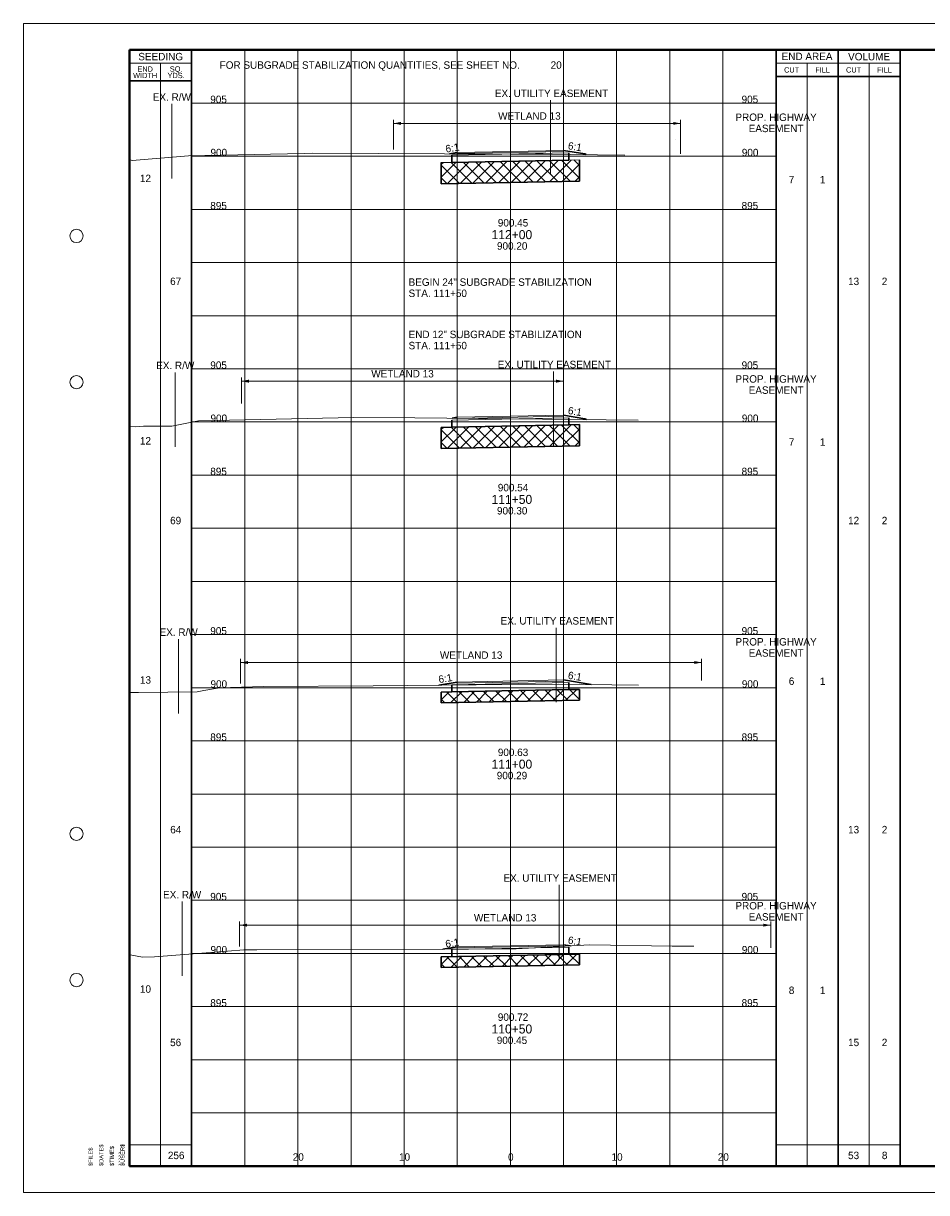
# Paper-space layout 'Layout1' of a CAD drawing. Header units: feet. Extents: x -1005 to 2379, y -670 to 6548.
# Tile 41 of 69: x -10 to 75, y 2988 to 3098. Entities that reach past the tile are written whole.
import ezdxf
from ezdxf.enums import TextEntityAlignment as Align

# ---------------------------------------------------------------- set-up
doc = ezdxf.new("R2010")
doc.units = ezdxf.units.FT
doc.header["$LTSCALE"] = 5
doc.header["$MEASUREMENT"] = 0
for name, pattern in [('DGN Style 2', [150.837143, 90.502286, -60.334857]), ('DGN Style 3', [211.172, 150.837143, -60.334857]), ('esmtshpr', [5.35, 1, -0.175, -0.175, 4]), ('esmtuex', [4.65, 0.8, -0.275, -0.275, 0.8, -0.3, 0.8, -0.3, 0.8, -0.3]), ('rowex', [4.85, 0.8, -0.375, -0.375, 0.8, -0.3, 0.8, -0.3, 0.8, -0.3])]:
    doc.linetypes.add(name, pattern=pattern)
for name, color, linetype, lineweight in [('DR_P_Text', 7, 'Continuous', 13), ('EV_Ecological_Text', 7, 'Continuous', 13), ('PV_P_Text', 7, 'Continuous', 13), ('RW_P_Esmt_SH', 193, 'esmtshpr', 40), ('RW_X_Esmt_U', 6, 'esmtuex', 30), ('RW_X_Fee_RW', 6, 'rowex', 30), ('SH_Border', 7, 'Continuous', 40), ('SH_Data', 7, 'Continuous', 0), ('SH_Major_Grid_Line', 254, 'Continuous', 13), ('SH_Text', 7, 'Continuous', 13), ('TX_P_20', 7, 'Continuous', 13), ('TX_P_5', 7, 'Continuous', 13), ('TX_P_Misc', 7, 'Continuous', 13), ('TX_X_5', 7, 'Continuous', 0), ('XS_P_Finished_Grade', 3, 'Continuous', 30), ('XS_P_Pavt_Surface', 251, 'Continuous', 13), ('XS_P_Subgrade', 4, 'Continuous', 30), ('XS_P_Undercut', 230, 'Continuous', 30), ('XS_X_Ground_Line', 3, 'DGN Style 2', 13)]:
    doc.layers.add(name, color=color, linetype=linetype, lineweight=lineweight)
doc.layers.add('SH_Cut_Line', color=7, linetype='DGN Style 3', lineweight=0, plot=False)
doc.layers.add('XS_P_Pavt_Layers', color=251, linetype='Continuous', lineweight=0, transparency=0.5)
doc.styles.add('Slanted-Normal LS 0.50', font='font31.shx', dxfattribs={"height": 0.14})
doc.styles.add('Slanted-Sub Title', font='font31.shx', dxfattribs={"height": 0.17})
doc.styles.add('Style-CHAR_FAST_FONT', font='CHAR_FAST_FONT.shx')
doc.styles.add('Style-FONT1', font='FONT1.shx')
doc.styles.add('Style-font30', font='font30.shx')
doc.styles.add('Style-font31', font='font31.shx')
doc.styles.add('Style-font70', font='font70.shx')

# ---------------------------------------------------------------- blocks, each defined once
blk = doc.blocks.new('CROSS_SPLIT_7')
at = {"layer": 'SH_Border', "color": 7, "linetype": 'Continuous', "lineweight": 40, "flags": 128}
blk.add_lwpolyline([(2, 21.5), (33.5, 21.5), (33.5, 0.5), (2, 0.5), (2, 21.5)], close=True, dxfattribs=at)
at = {"layer": 'SH_Border', "color": 7, "linetype": 'Continuous', "lineweight": 0}
for centre in [(1, 18), (1, 15.25), (1, 6.75), (1, 4)]:
    blk.add_circle(centre, 0.125, dxfattribs=at)
at = {"layer": 'SH_Cut_Line', "color": 7, "linetype": 'DGN Style 3', "lineweight": 0, "flags": 128}
blk.add_lwpolyline([(0, 0), (34, 0), (34, 22), (0, 22), (0, 0)], close=True, dxfattribs=at)
at = {"layer": 'SH_Data', "color": 7, "linetype": 'Continuous', "lineweight": 30}
for p, q in [((3.167, 0.5), (3.167, 21.5)), ((14.166, 0.5), (14.166, 21.5)), ((15.333, 0.5), (15.333, 21.5)), ((16.5, 0.5), (16.5, 21.5)), ((3.167, 20.917), (2, 20.917)), ((14.166, 21), (16.5, 21))]:
    blk.add_line(p, q, dxfattribs=at)
at = {"layer": 'SH_Data', "color": 7, "linetype": 'Continuous', "lineweight": 0}
for p, q in [((3.167, 21.25), (2, 21.25)), ((14.166, 21.25), (16.5, 21.25))]:
    blk.add_line(p, q, dxfattribs=at)
at = {"layer": 'SH_Data', "color": 7, "linetype": 'Continuous', "lineweight": 13}
for p, q in [((2.583, 0.5), (2.583, 21.25)), ((14.75, 0.5), (14.75, 21.25)), ((15.917, 0.5), (15.917, 21.25)), ((2, 0.9), (3.167, 0.9)), ((14.166, 0.9), (16.5, 0.9))]:
    blk.add_line(p, q, dxfattribs=at)
at = {"layer": 'SH_Major_Grid_Line', "color": 254, "linetype": 'Continuous', "lineweight": 13}
for p, q in [((4.167, 0.5), (4.167, 21.5)), ((5.167, 0.5), (5.167, 21.5)), ((6.167, 0.5), (6.167, 21.5)), ((7.167, 0.5), (7.167, 21.5)), ((8.166, 0.5), (8.166, 21.5)), ((9.166, 0.5), (9.166, 21.5)), ((10.166, 0.5), (10.166, 21.5)), ((11.166, 0.5), (11.166, 21.5)), ((12.166, 0.5), (12.166, 21.5)), ((13.166, 0.5), (13.166, 21.5)), ((3.167, 20.5), (14.166, 20.5)), ((3.167, 19.5), (14.166, 19.5)), ((3.167, 18.5), (14.166, 18.5)), ((3.167, 17.5), (14.166, 17.5)), ((3.167, 16.5), (14.166, 16.5)), ((3.167, 15.5), (14.166, 15.5)), ((3.167, 14.5), (14.166, 14.5)), ((3.167, 13.5), (14.166, 13.5)), ((3.167, 12.5), (14.166, 12.5)), ((3.167, 11.5), (14.166, 11.5)), ((3.167, 10.5), (14.166, 10.5)), ((3.167, 9.5), (14.166, 9.5)), ((3.167, 8.5), (14.166, 8.5)), ((3.167, 7.5), (14.166, 7.5)), ((3.167, 6.5), (14.166, 6.5)), ((3.167, 5.5), (14.166, 5.5)), ((3.167, 4.5), (14.166, 4.5)), ((3.167, 3.5), (14.166, 3.5)), ((3.167, 2.5), (14.166, 2.5)), ((3.167, 1.5), (14.166, 1.5))]:
    blk.add_line(p, q, dxfattribs=at)
at = {"layer": 'SH_Border', "color": 7, "linetype": 'Continuous', "lineweight": 0, "style": 'Style-FONT1'}
blk.add_text('`````', height=0.125, rotation=90, dxfattribs=at).set_placement((1.925, 0.5))
at = {"layer": 'SH_Data', "color": 7, "linetype": 'Continuous', "lineweight": 13, "style": 'Style-font30'}
for s, p in [('SEEDING', (2.584, 21.375)), ('END AREA', (14.75, 21.379)), ('VOLUME', (15.917, 21.375))]:
    blk.add_text(s, height=0.14, dxfattribs=at).set_placement(p, align=Align.MIDDLE_CENTER)
at = {"layer": 'SH_Data', "color": 7, "linetype": 'Continuous', "lineweight": 0, "style": 'Style-font30'}
for s, p in [('CUT', (14.459, 21.125)), ('FILL', (15.042, 21.125)), ('CUT', (15.625, 21.125)), ('FILL', (16.208, 21.125))]:
    blk.add_text(s, height=0.1, dxfattribs=at).set_placement(p, align=Align.MIDDLE_CENTER)
at = {"layer": 'SH_Data', "color": 7, "linetype": 'Continuous', "lineweight": 0, "char_height": 0.14, "attachment_point": 5, "line_spacing_factor": 0.728571, "style": 'Style-font30'}
for s, insert in [('\\H0.714286x;END\\PWIDTH', (2.292, 21.08)), ('\\H0.714286x;SQ.\\PYDS.', (2.875, 21.08))]:
    blk.add_mtext(s, dxfattribs=dict(at, insert=insert))
at = {"layer": 'SH_Data', "color": 7, "linetype": 'Continuous', "lineweight": 0, "style": 'Style-font70'}
for p in [(32.75, 13.25), (33.252, 13.25), (33, 3.792)]:
    blk.add_attdef('Text', text='', height=0.25, rotation=90, dxfattribs=at).set_placement(p, align=Align.MIDDLE_CENTER)
at = {"layer": 'SH_Text', "style": 'Style-font70'}
for p in [(32.75, 3.75), (33.25, 3.75)]:
    blk.add_attdef('Text', text='', height=0.25, rotation=90, dxfattribs=at).set_placement(p, align=Align.MIDDLE_CENTER)
blk = doc.blocks.new('STAMP')
at = {"layer": 'TX_P_Misc', "linetype": 'Continuous', "lineweight": 13, "style": 'Style-CHAR_FAST_FONT'}
for s, p in [('$FILE$', (-0.773, 0)), ('$DATE$', (-0.573, 0)), ('$TIME$', (-0.373, 0)), ('$USER$', (-0.173, 0))]:
    blk.add_text(s, height=0.078, rotation=90, dxfattribs=at).set_placement(p, align=Align.TOP_LEFT)
blk = doc.blocks.new('XS POINT_224')
at = {"layer": 'RW_X_Fee_RW', "linetype": 'DGN Style 3', "lineweight": 0}
blk.add_line((0, 3.5), (0, -3.5), dxfattribs=at)
blk = doc.blocks.new('XS POINT_225')
at = {"layer": 'RW_P_Esmt_SH', "linetype": 'Continuous', "lineweight": 13}
blk.add_line((0, 3.5), (0, -3.5), dxfattribs=at)
blk = doc.blocks.new('GPKLBL_166')
at = {"layer": 'TX_P_5', "linetype": 'Continuous', "insert": (-0.51, 0.98), "char_height": 0.7, "attachment_point": 1, "rotation": 350.5377, "line_spacing_factor": 0.6, "style": 'Style-font31'}
blk.add_mtext('6:1', dxfattribs=at)
blk = doc.blocks.new('GPKLBL_167')
at = {"layer": 'TX_P_5', "linetype": 'Continuous', "extrusion": (0, 0, -1), "insert": (-0.46, 0.97), "char_height": 0.7, "attachment_point": 3, "text_direction": (-0.986394, 0.164399, 0), "line_spacing_factor": 0.6, "style": 'Style-font31'}
blk.add_mtext('6:1', dxfattribs=at)
blk = doc.blocks.new('XS POINT_226')
at = {"layer": 'RW_X_Esmt_U', "linetype": 'DGN Style 3', "lineweight": 0}
blk.add_line((0, 3.5), (0, -3.5), dxfattribs=at)
blk = doc.blocks.new('XS POINT_227')
at = {"layer": 'RW_X_Fee_RW', "linetype": 'DGN Style 3', "lineweight": 0}
blk.add_line((0, 3.5), (0, -3.5), dxfattribs=at)
blk = doc.blocks.new('XS POINT_228')
at = {"layer": 'RW_P_Esmt_SH', "linetype": 'Continuous', "lineweight": 13}
blk.add_line((0, 3.5), (0, -3.5), dxfattribs=at)
blk = doc.blocks.new('GPKLBL_168')
at = {"layer": 'TX_P_5', "linetype": 'Continuous', "insert": (-0.51, 0.98), "char_height": 0.7, "attachment_point": 1, "rotation": 350.5377, "line_spacing_factor": 0.6, "style": 'Style-font31'}
blk.add_mtext('6:1', dxfattribs=at)
blk = doc.blocks.new('GPKLBL_169')
at = {"layer": 'TX_P_5', "linetype": 'Continuous', "extrusion": (0, 0, -1), "insert": (-0.46, 0.97), "char_height": 0.7, "attachment_point": 3, "text_direction": (-0.986394, 0.164399, 0), "line_spacing_factor": 0.6, "style": 'Style-font31'}
blk.add_mtext('6:1', dxfattribs=at)
blk = doc.blocks.new('XS POINT_229')
at = {"layer": 'RW_X_Esmt_U', "linetype": 'DGN Style 3', "lineweight": 0}
blk.add_line((0, 3.5), (0, -3.5), dxfattribs=at)
blk = doc.blocks.new('XS POINT_230')
at = {"layer": 'RW_X_Fee_RW', "linetype": 'DGN Style 3', "lineweight": 0}
blk.add_line((0, 3.5), (0, -3.5), dxfattribs=at)
blk = doc.blocks.new('XS POINT_231')
at = {"layer": 'RW_P_Esmt_SH', "linetype": 'Continuous', "lineweight": 13}
blk.add_line((0, 3.5), (0, -3.5), dxfattribs=at)
blk = doc.blocks.new('GPKLBL_170')
at = {"layer": 'TX_P_5', "linetype": 'Continuous', "insert": (-0.51, 0.98), "char_height": 0.7, "attachment_point": 1, "rotation": 350.5377, "line_spacing_factor": 0.6, "style": 'Style-font31'}
blk.add_mtext('6:1', dxfattribs=at)
blk = doc.blocks.new('XS POINT_232')
at = {"layer": 'RW_X_Esmt_U', "linetype": 'DGN Style 3', "lineweight": 0}
blk.add_line((0, 3.5), (0, -3.5), dxfattribs=at)
blk = doc.blocks.new('XS POINT_233')
at = {"layer": 'RW_X_Fee_RW', "linetype": 'DGN Style 3', "lineweight": 0}
blk.add_line((0, 3.5), (0, -3.5), dxfattribs=at)
blk = doc.blocks.new('XS POINT_234')
at = {"layer": 'RW_P_Esmt_SH', "linetype": 'Continuous', "lineweight": 13}
blk.add_line((0, 3.5), (0, -3.5), dxfattribs=at)
blk = doc.blocks.new('GPKLBL_171')
at = {"layer": 'TX_P_5', "linetype": 'Continuous', "insert": (-0.51, 0.98), "char_height": 0.7, "attachment_point": 1, "rotation": 350.5377, "line_spacing_factor": 0.6, "style": 'Style-font31'}
blk.add_mtext('6:1', dxfattribs=at)
blk = doc.blocks.new('GPKLBL_172')
at = {"layer": 'TX_P_5', "linetype": 'Continuous', "extrusion": (0, 0, -1), "insert": (-0.46, 0.97), "char_height": 0.7, "attachment_point": 3, "text_direction": (-0.986394, 0.164399, 0), "line_spacing_factor": 0.6, "style": 'Style-font31'}
blk.add_mtext('6:1', dxfattribs=at)
blk = doc.blocks.new('XS POINT_235')
at = {"layer": 'RW_X_Esmt_U', "linetype": 'DGN Style 3', "lineweight": 0}
blk.add_line((0, 3.5), (0, -3.5), dxfattribs=at)

psp = doc.layouts.get("Layout1")

# ---------------------------------------------------------------- hatches: boundary and pattern name
at = {"layer": 'XS_P_Undercut', "lineweight": 0}
h = psp.add_hatch(dxfattribs=at)
h.set_pattern_fill('CROSSHATCH', color=256, style=0, pattern_type=2)
h.set_pattern_definition([(45, (34.60505, 3083.5941), (-0.589255, 0.589255), []), (315, (34.60505, 3083.5941), (0.589255, 0.589255), [])])
h.paths.add_polyline_path([(42.33, 3082.66), (42.33, 3084.66), (41.33, 3084.64), (30.33, 3084.42), (29.33, 3084.4), (29.33, 3082.4)])
h = psp.add_hatch(dxfattribs=at)
h.set_pattern_fill('CROSSHATCH', color=256, style=0, pattern_type=2)
h.set_pattern_definition([(45, (34.60505, 3058.6841), (-0.589255, 0.589255), []), (315, (34.60505, 3058.6841), (0.589255, 0.589255), [])])
h.paths.add_polyline_path([(42.33, 3057.75), (42.33, 3059.75), (41.33, 3059.73), (30.33, 3059.51), (29.33, 3059.49), (29.33, 3057.49)])
h = psp.add_hatch(dxfattribs=at)
h.set_pattern_fill('CROSSHATCH', color=256, style=0, pattern_type=2)
h.set_pattern_definition([(45, (34.6615, 3034.49005), (-0.589255, 0.589255), []), (315, (34.6615, 3034.49005), (0.589255, 0.589255), [])])
h.paths.add_polyline_path([(30.33, 3034.6), (29.33, 3034.58), (29.33, 3033.58), (42.33, 3033.84), (42.33, 3034.84), (41.33, 3034.82)])
h = psp.add_hatch(dxfattribs=at)
h.set_pattern_fill('CROSSHATCH', color=256, style=0, pattern_type=2)
h.set_pattern_definition([(45, (34.6614, 3009.58005), (-0.589255, 0.589255), []), (315, (34.6614, 3009.58005), (0.589255, 0.589255), [])])
h.paths.add_polyline_path([(30.33, 3009.69), (29.33, 3009.67), (29.33, 3008.67), (42.33, 3008.93), (42.33, 3009.93), (41.33, 3009.91)])

# ---------------------------------------------------------------- linework, layer by layer
at = {"layer": 'EV_Ecological_Text', "color": 97, "linetype": 'Continuous', "lineweight": 0}
for p, q in [((24.83, 3085.64), (24.83, 3088.44)), ((24.83, 3088.09), (51.85, 3088.09)), ((51.85, 3085.23), (51.85, 3088.44)), ((51.35, 3086.54), (51.35, 3086.54)), ((10.52, 3061.74), (10.52, 3064.19)), ((10.52, 3063.84), (40.83, 3063.84)), ((40.83, 3061.5), (40.83, 3064.19)), ((10.43, 3035.4), (10.43, 3037.72)), ((10.43, 3037.37), (53.83, 3037.37)), ((53.83, 3035.68), (53.83, 3037.72)), ((10.35, 3010.66), (10.35, 3013.01)), ((60.33, 3010.52), (60.33, 3013.01)), ((10.35, 3012.66), (60.33, 3012.66))]:
    psp.add_line(p, q, dxfattribs=at)
at = {"layer": 'EV_Ecological_Text', "color": 4, "linetype": 'Continuous', "lineweight": 0}
for points in [[(25.53, 3087.95), (24.83, 3088.09), (25.53, 3088.23)], [(11.22, 3063.7), (10.52, 3063.84), (11.22, 3063.98)], [(11.13, 3037.23), (10.43, 3037.37), (11.13, 3037.51)], [(11.05, 3012.52), (10.35, 3012.66), (11.05, 3012.8)]]:
    psp.add_solid(points, dxfattribs=at)
at = {"layer": 'EV_Ecological_Text', "color": 4, "linetype": 'Continuous', "lineweight": 0, "extrusion": (0, 0, -1)}
for points in [[(-51.15, 3088.23), (-51.85, 3088.09), (-51.15, 3087.95)], [(-40.13, 3063.98), (-40.83, 3063.84), (-40.13, 3063.7)], [(-53.13, 3037.51), (-53.83, 3037.37), (-53.13, 3037.23)], [(-59.63, 3012.8), (-60.33, 3012.66), (-59.63, 3012.52)]]:
    psp.add_solid(points, dxfattribs=at)
at = {"layer": 'XS_P_Finished_Grade'}
for p, q in [((42.83, 3085.22), (40.83, 3085.55)), ((30.1, 3085.23), (30.83, 3085.35)), ((42.97, 3085.15), (42.83, 3085.22)), ((30.36, 3060.36), (30.83, 3060.44)), ((42.83, 3060.31), (40.83, 3060.64)), ((43, 3060.22), (42.83, 3060.31)), ((29.09, 3035.24), (30.83, 3035.53)), ((43.44, 3035.29), (40.83, 3035.73)), ((41.5, 3010.71), (40.83, 3010.82)), ((29.48, 3010.4), (30.83, 3010.62))]:
    psp.add_line(p, q, dxfattribs=at)
at = {"layer": 'XS_P_Pavt_Layers', "color": 2, "lineweight": 13}
for p, q in [((30.33, 3085.09), (41.33, 3085.31)), ((30.83, 3085.25), (40.83, 3085.45)), ((30.33, 3060.18), (41.33, 3060.4)), ((30.83, 3060.34), (40.83, 3060.54)), ((30.33, 3035.27), (41.33, 3035.49)), ((30.83, 3035.43), (40.83, 3035.63)), ((30.83, 3010.52), (40.83, 3010.72)), ((30.33, 3010.36), (41.33, 3010.58))]:
    psp.add_line(p, q, dxfattribs=at)
at = {"layer": 'XS_P_Pavt_Surface', "color": 193}
for p, q in [((30.83, 3085.35), (40.83, 3085.55)), ((40.83, 3085.55), (40.83, 3085.3)), ((30.83, 3085.35), (30.83, 3085.1)), ((30.83, 3060.44), (40.83, 3060.64)), ((30.83, 3060.44), (30.83, 3060.19)), ((40.83, 3060.64), (40.83, 3060.39)), ((30.83, 3035.53), (40.83, 3035.73)), ((30.83, 3035.53), (30.83, 3035.28)), ((40.83, 3035.73), (40.83, 3035.48)), ((30.83, 3010.62), (40.83, 3010.82)), ((40.83, 3010.82), (40.83, 3010.57)), ((30.83, 3010.62), (30.83, 3010.37))]:
    psp.add_line(p, q, dxfattribs=at)
at = {"layer": 'XS_P_Subgrade'}
for p, q in [((30.33, 3085.09), (30.33, 3084.42)), ((30.33, 3084.42), (41.33, 3084.64)), ((41.33, 3085.31), (41.33, 3084.64)), ((41.33, 3060.4), (41.33, 3059.73)), ((30.33, 3060.18), (30.33, 3059.51)), ((30.33, 3059.51), (41.33, 3059.73)), ((30.33, 3035.27), (30.33, 3034.6)), ((41.33, 3035.49), (41.33, 3034.82)), ((30.33, 3034.6), (41.33, 3034.82)), ((29.33, 3009.67), (42.33, 3009.93)), ((30.33, 3010.36), (30.33, 3009.69)), ((41.33, 3010.58), (41.33, 3009.91))]:
    psp.add_line(p, q, dxfattribs=at)
at = {"layer": 'XS_P_Undercut'}
for p, q in [((29.33, 3084.4), (29.33, 3082.4)), ((42.33, 3084.66), (42.33, 3082.66)), ((29.33, 3082.4), (42.33, 3082.66)), ((30.33, 3059.51), (29.33, 3059.49)), ((29.33, 3059.49), (29.33, 3057.49)), ((41.33, 3059.73), (42.33, 3059.75)), ((42.33, 3059.75), (42.33, 3057.75)), ((29.33, 3057.49), (42.33, 3057.75)), ((30.33, 3034.6), (29.33, 3034.58)), ((29.33, 3034.58), (29.33, 3033.58)), ((29.33, 3033.58), (42.33, 3033.84)), ((41.33, 3034.82), (42.33, 3034.84)), ((42.33, 3034.84), (42.33, 3033.84)), ((29.33, 3009.67), (29.33, 3008.67)), ((42.33, 3009.93), (42.33, 3008.93)), ((29.33, 3008.67), (42.33, 3008.93))]:
    psp.add_line(p, q, dxfattribs=at)
at = {"layer": 'XS_P_Undercut', "lineweight": 0, "flags": 128}
for points in [[(42.33, 3082.66), (42.33, 3084.66), (41.33, 3084.64), (30.33, 3084.42), (29.33, 3084.4), (29.33, 3082.4), (42.33, 3082.66)], [(42.33, 3057.75), (42.33, 3059.75), (41.33, 3059.73), (30.33, 3059.51), (29.33, 3059.49), (29.33, 3057.49), (42.33, 3057.75)], [(30.33, 3034.6), (29.33, 3034.58), (29.33, 3033.58), (42.33, 3033.84), (42.33, 3034.84), (41.33, 3034.82), (30.33, 3034.6)], [(30.33, 3009.69), (29.33, 3009.67), (29.33, 3008.67), (42.33, 3008.93), (42.33, 3009.93), (41.33, 3009.91), (30.33, 3009.69)]]:
    psp.add_lwpolyline(points, close=True, dxfattribs=at)
at = {"layer": 'XS_X_Ground_Line', "flags": 128}
for points in [[(0, 3084.66), (0.3, 3084.59), (0.6, 3084.64), (5.53, 3085.05), (13.26, 3085.21), (16.45, 3085.27), (17.19, 3085.28), (35.83, 3085.2), (38.93, 3085.19), (46.6, 3085.11)], [(0, 3059.59), (0.54, 3059.53), (1.29, 3059.6), (3.97, 3059.6), (6.49, 3060.12), (7.95, 3060.14), (21.08, 3060.42), (26.83, 3060.4), (35.83, 3060.3), (47.85, 3060.17)], [(0, 3034.57), (0.1, 3034.55), (0.83, 3034.55), (6.34, 3034.6), (6.99, 3034.73), (8.46, 3035), (12.61, 3035.1), (22.91, 3035.19), (35.83, 3035.29), (40.39, 3035.33), (47.89, 3035.25)], [(0, 3009.86), (0.22, 3009.84), (1.22, 3009.66), (2.33, 3009.67), (9.22, 3010.23), (10.76, 3010.33), (11.96, 3010.34), (29.5, 3010.4), (35.83, 3010.45), (36.38, 3010.45), (43.3, 3010.8), (51.04, 3010.68), (53.1, 3010.68)]]:
    psp.add_lwpolyline(points, dxfattribs=at)

# ---------------------------------------------------------------- block references
at = {"layer": 'RW_P_Esmt_SH', "linetype": 'Continuous', "lineweight": 13}
for name, p in [('XS POINT_234', (60.83, 3083.52)), ('XS POINT_231', (60.83, 3058.9)), ('XS POINT_228', (60.83, 3034.17)), ('XS POINT_225', (60.83, 3009.34))]:
    psp.add_blockref(name, p, dxfattribs=at)
at = {"layer": 'RW_X_Esmt_U', "linetype": 'DGN Style 3', "lineweight": 0}
for name, p in [('XS POINT_235', (39.6, 3086.77)), ('XS POINT_232', (39.88, 3061.26)), ('XS POINT_229', (40.15, 3037.14)), ('XS POINT_226', (40.42, 3012.95))]:
    psp.add_blockref(name, p, dxfattribs=at)
at = {"layer": 'RW_X_Fee_RW', "linetype": 'DGN Style 3', "lineweight": 0}
for name, p in [('XS POINT_233', (3.97, 3086.42)), ('XS POINT_230', (4.29, 3061.17)), ('XS POINT_227', (4.61, 3036.08)), ('XS POINT_224', (4.94, 3011.38))]:
    psp.add_blockref(name, p, dxfattribs=at)
at = {"layer": 'SH_Cut_Line', "color": 7, "linetype": 'DGN Style 3', "lineweight": 0, "xscale": 5, "yscale": 5, "zscale": 5}
psp.add_blockref('CROSS_SPLIT_7', (-10, 2987.5), dxfattribs=at)
at = {"layer": 'TX_P_5', "linetype": 'Continuous', "extrusion": (0, 0, -1)}
for name, p in [('GPKLBL_172', (-30.49, 3085.27)), ('GPKLBL_169', (-29.83, 3035.36)), ('GPKLBL_167', (-30.48, 3010.47))]:
    psp.add_blockref(name, p, dxfattribs=at)
at = {"layer": 'TX_P_5', "linetype": 'Continuous'}
for name, p in [('GPKLBL_171', (41.83, 3085.38)), ('GPKLBL_170', (41.83, 3060.47)), ('GPKLBL_168', (41.83, 3035.56)), ('GPKLBL_166', (41.83, 3010.65))]:
    psp.add_blockref(name, p, dxfattribs=at)
at = {"layer": 'TX_P_Misc', "linetype": 'Continuous', "lineweight": 13, "xscale": 5, "yscale": 5, "zscale": 5}
psp.add_blockref('STAMP', (0, 2990), dxfattribs=at)

# ---------------------------------------------------------------- texts
at = {"layer": 'DR_P_Text', "char_height": 0.7, "attachment_point": 1, "line_spacing_factor": 0.9}
for s, insert, style in [('FOR SUBGRADE STABILIZATION QUANTITIES, SEE SHEET NO.', (8.47, 3093.93), 'Slanted-Sub Title'), ('20\\P', (39.62, 3093.93), 'Style-font31')]:
    psp.add_mtext(s, dxfattribs=dict(at, insert=insert, style=style))
at = {"layer": 'EV_Ecological_Text', "color": 7, "linetype": 'Continuous', "lineweight": 0, "style": 'Slanted-Normal LS 0.50'}
psp.add_text('WETLAND 13', height=0.7, dxfattribs=at).set_placement((37.62, 3088.79), align=Align.MIDDLE_CENTER)
for p in [(22.74, 3064.54), (29.2, 3038.07), (32.4, 3013.36)]:
    psp.add_text('WETLAND 13', height=0.7, dxfattribs=at).set_placement(p, align=Align.MIDDLE_LEFT)
at = {"layer": 'PV_P_Text', "char_height": 0.7, "attachment_point": 8, "line_spacing_factor": 0.6, "style": 'Slanted-Normal LS 0.50'}
for s, insert in [(' 900.45', (35.95, 3078.38)), (' 900.54', (35.95, 3053.47)), (' 900.63', (35.95, 3028.56)), (' 900.72', (35.95, 3003.65))]:
    psp.add_mtext(s, dxfattribs=dict(at, insert=insert))
at = {"layer": 'RW_P_Esmt_SH', "linetype": 'Continuous', "lineweight": 13, "char_height": 0.7, "attachment_point": 2, "line_spacing_factor": 0.9, "style": 'Style-font31'}
for insert in [(60.83, 3089.02), (60.83, 3064.4), (60.83, 3039.67), (60.83, 3014.84)]:
    psp.add_mtext('PROP. HIGHWAY\\PEASEMENT', dxfattribs=dict(at, insert=insert))
at = {"layer": 'RW_X_Esmt_U', "linetype": 'Continuous', "lineweight": 0, "style": 'Style-font31'}
for p in [(39.7, 3091.27), (39.97, 3065.76), (40.24, 3041.64), (40.51, 3017.45)]:
    psp.add_text('EX. UTILITY EASEMENT', height=0.7, dxfattribs=at).set_placement(p, align=Align.TOP_CENTER)
at = {"layer": 'RW_X_Fee_RW', "linetype": 'Continuous', "lineweight": 0, "char_height": 0.7, "attachment_point": 2, "line_spacing_factor": 0.66, "style": 'Style-font31'}
for insert in [(3.97, 3090.92), (4.29, 3065.67), (4.61, 3040.58), (4.94, 3015.88)]:
    psp.add_mtext('EX. R/W\\P', dxfattribs=dict(at, insert=insert))
at = {"layer": 'SH_Text', "style": 'Style-font31'}
for s, p in [('905', (8.37, 3090)), ('905', (58.37, 3090)), ('900', (8.39, 3085)), ('900', (58.39, 3085)), ('895', (8.37, 3080)), ('895', (58.37, 3080)), ('905', (8.37, 3065)), ('905', (58.37, 3065)), ('900', (8.39, 3060)), ('900', (58.39, 3060)), ('895', (8.37, 3055)), ('895', (58.37, 3055)), ('905', (8.37, 3040)), ('905', (58.37, 3040)), ('900', (8.39, 3035)), ('900', (58.39, 3035)), ('895', (8.37, 3030)), ('895', (58.37, 3030)), ('905', (8.37, 3015)), ('905', (58.37, 3015)), ('900', (8.39, 3010)), ('900', (58.39, 3010)), ('895', (8.37, 3005)), ('895', (58.37, 3005)), ('20', (15.87, 2990.5)), ('10', (25.87, 2990.5)), ('0', (35.87, 2990.5)), ('0', (35.87, 2990.5)), ('10', (45.87, 2990.5)), ('20', (55.87, 2990.5))]:
    psp.add_text(s, height=0.7, dxfattribs=at).set_placement(p, align=Align.CENTER)
at = {"layer": 'SH_Text', "char_height": 0.7, "attachment_point": 1, "line_spacing_factor": 0.9, "style": 'Slanted-Sub Title'}
for s, insert in [('BEGIN 24" SUBGRADE STABILIZATION\\PSTA. 111+50', (26.25, 3073.51)), ('END 12" SUBGRADE STABILIZATION\\PSTA. 111+50', (26.25, 3068.59))]:
    psp.add_mtext(s, dxfattribs=dict(at, insert=insert))
at = {"layer": 'TX_P_20', "style": 'Slanted-Normal LS 0.50'}
for s, p in [('12', (1.49, 3082.92)), ('67', (4.33, 3073.23)), ('13', (68.13, 3073.23)), ('2', (71.04, 3073.23)), ('12', (1.49, 3058.23)), ('69', (4.33, 3050.73)), ('12', (68.13, 3050.73)), ('2', (71.04, 3050.73)), ('13', (1.49, 3035.73)), ('64', (4.34, 3021.65)), ('13', (68.13, 3021.65)), ('2', (71.04, 3021.65)), ('10', (1.49, 3006.65)), ('56', (4.33, 3001.63)), ('15', (68.13, 3001.63)), ('2', (71.04, 3001.63)), ('256', (4.38, 2991)), ('53', (68.13, 2991)), ('8', (71.05, 2991))]:
    psp.add_text(s, height=0.7, dxfattribs=at).set_placement(p, align=Align.MIDDLE_CENTER)
at = {"layer": 'TX_P_20', "char_height": 0.7, "attachment_point": 5, "line_spacing_factor": 0.6, "style": 'Slanted-Normal LS 0.50'}
for s, insert in [('7', (62.29, 3082.8)), ('1', (65.21, 3082.8)), ('7', (62.29, 3058.11)), ('1', (65.21, 3058.11)), ('6', (62.29, 3035.61)), ('1', (65.21, 3035.61)), ('8', (62.29, 3006.53)), ('1', (65.21, 3006.53))]:
    psp.add_mtext(s, dxfattribs=dict(at, insert=insert))
at = {"layer": 'TX_P_5', "char_height": 0.85, "attachment_point": 5, "line_spacing_factor": 0.6, "style": 'Slanted-Sub Title'}
for s, insert in [('112+00 ', (35.97, 3077.62)), ('111+50 ', (35.97, 3052.71)), ('111+00 ', (35.97, 3027.8)), ('110+50 ', (35.97, 3002.89))]:
    psp.add_mtext(s, dxfattribs=dict(at, insert=insert))
at = {"layer": 'TX_X_5', "style": 'Style-font31'}
for s, p in [('900.20', (36, 3076.91)), ('900.30', (36, 3052)), ('900.29', (35.98, 3027.09)), ('900.45', (35.98, 3002.18))]:
    psp.add_text(s, height=0.7, dxfattribs=at).set_placement(p, align=Align.TOP_CENTER)

doc.saveas('drawing.dxf')
